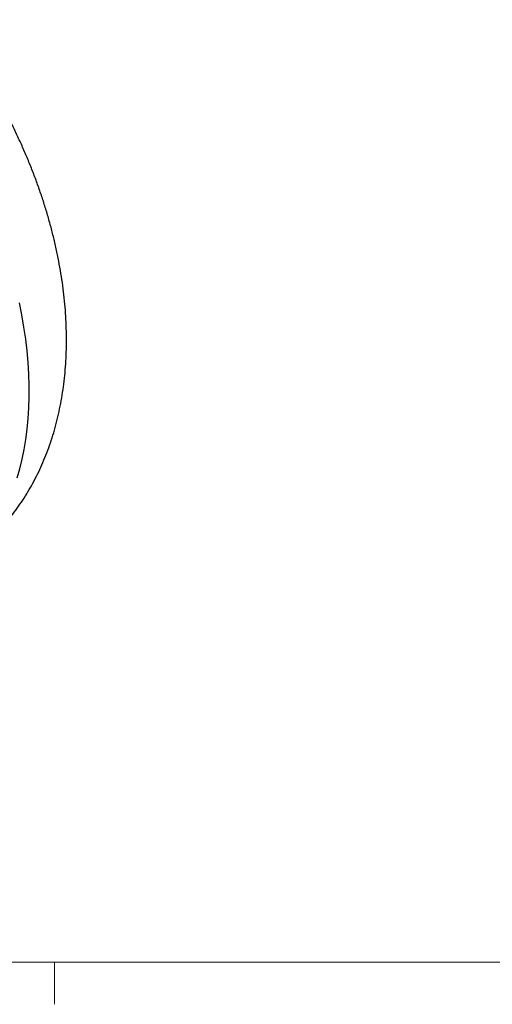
# Model space of a CAD drawing. Header units: millimetres. Extents: x 11 to 421, y 5 to 275.
# Tile 5 of 26: x 114 to 138, y 8 to 58. Entities that reach past the tile are written whole.
import ezdxf

# ---------------------------------------------------------------- set-up
doc = ezdxf.new("R2010")
doc.units = ezdxf.units.MM

msp = doc.modelspace()

# ---------------------------------------------------------------- linework, layer by layer
at = {"color": 7, "linetype": 'Continuous', "lineweight": 0}
for p, q in [((415.9568, 9.9587), (15.9068, 9.9587)), ((115.9129, 9.9587), (115.9129, 7.8048))]:
    msp.add_line(p, q, dxfattribs=at)
at = {"color": 7, "linetype": 'Continuous', "lineweight": 30, "flags": 128}
msp.add_lwpolyline([(114.0154, 34.7072), (114.1507, 35.1783), (114.2692, 35.6642), (114.3709, 36.1642), (114.4556, 36.6778), (114.5233, 37.2044), (114.5738, 37.7433), (114.607, 38.2938), (114.623, 38.8552), (114.6217, 39.4269), (114.6031, 40.0082), (114.5673, 40.5984), (114.5142, 41.1967), (114.444, 41.8025), (114.3567, 42.4149), (114.2525, 43.0332), (114.1314, 43.6567)], dxfattribs=at)
at = {"color": 7, "linetype": 'Continuous', "lineweight": 30}
msp.add_open_spline([(113.425, 32.4087), (113.4403, 32.4261), (113.5653, 32.5686), (113.7848, 32.8502), (114.0827, 33.2542), (114.3635, 33.6747), (114.6291, 34.1096), (114.8787, 34.5591), (115.112, 35.0231), (115.3287, 35.5011), (115.5286, 35.9931), (115.7113, 36.4987), (115.8765, 37.0177), (116.0238, 37.5497), (116.1529, 38.0942), (116.2636, 38.6506), (116.3554, 39.2184), (116.4282, 39.7967), (116.4818, 40.3847), (116.516, 40.9814), (116.5309, 41.5858), (116.5264, 42.1969), (116.5027, 42.8135), (116.4599, 43.4347), (116.3984, 44.0592), (116.3183, 44.6863), (116.2202, 45.3148), (116.1043, 45.9439), (115.971, 46.5731), (115.8207, 47.2014), (115.6538, 47.8284), (115.4707, 48.4534), (115.2717, 49.0758), (115.0573, 49.6952), (114.8276, 50.311), (114.5832, 50.9227), (114.3243, 51.5298), (114.0512, 52.1319), (113.7642, 52.7284), (113.4637, 53.319), (113.1499, 53.9031), (112.8231, 54.4802), (112.4836, 55.05), (112.1316, 55.6118), (111.7675, 56.1653), (111.3915, 56.7099), (111.0035, 57.2448), (110.6464, 57.7174), (110.4142, 58.0065), (110.3191, 58.1249)], degree=3, knots=[0, 0, 0, 0, 0.00270276, 0.02205539, 0.04152841, 0.06113934, 0.08090528, 0.10084256, 0.12096639, 0.14129041, 0.16182617, 0.18258258, 0.20356526, 0.22477599, 0.24621225, 0.26786684, 0.28972782, 0.31177876, 0.33399926, 0.35636585, 0.37885306, 0.40143468, 0.42408499, 0.44677978, 0.46949724, 0.49221312, 0.51491272, 0.53758471, 0.56022077, 0.5828153, 0.60536508, 0.62786889, 0.65032718, 0.67274175, 0.69511552, 0.71745225, 0.73975636, 0.76203283, 0.78428699, 0.80652451, 0.82875127, 0.85097329, 0.87319672, 0.89542647, 0.91766799, 0.93992751, 0.96221118, 0.98452507, 1, 1, 1, 1], dxfattribs=at)

doc.saveas('drawing.dxf')
